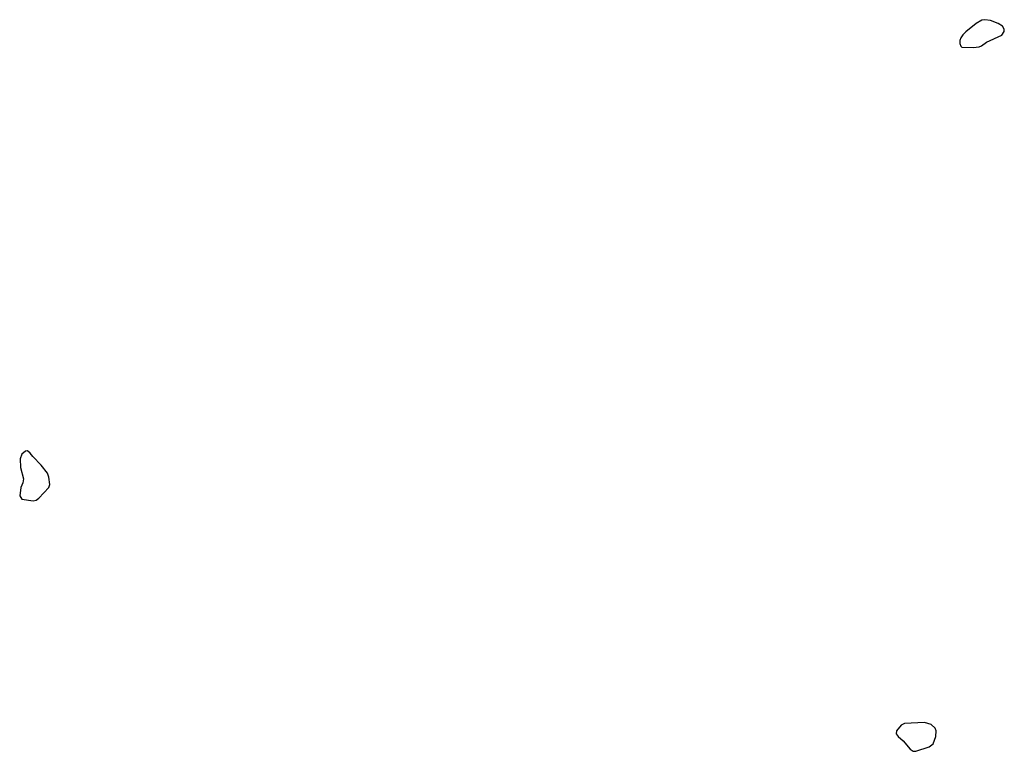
# Model space of a CAD drawing. Header units: inches. Extents: x 2106670 to 2322961, y 36024 to 224899.
# Tile 70 of 256: x 2167836 to 2174706, y 106687 to 111796. Entities that reach past the tile are written whole.
import ezdxf

# ---------------------------------------------------------------- set-up
doc = ezdxf.new("R2010")
doc.units = ezdxf.units.IN
doc.header["$MEASUREMENT"] = 0
for name, color, linetype in [('C1160', 7, 'Continuous'), ('C1170', 7, 'Continuous'), ('C1171', 7, 'Continuous')]:
    doc.layers.add(name, color=color, linetype=linetype)

msp = doc.modelspace()

# ---------------------------------------------------------------- linework, layer by layer
at = {"layer": 'C1160', "color": 5, "elevation": 60}
msp.add_lwpolyline([(2167890, 108785.2), (2167876, 108784), (2167850, 108762), (2167839.1, 108730), (2167841.3, 108670), (2167863.6, 108590), (2167857.8, 108562.2), (2167843, 108530), (2167836, 108470), (2167850, 108446.8), (2167930, 108437.3), (2167950, 108442), (2167970, 108454.8), (2168039.5, 108530), (2168045.6, 108550), (2168040.5, 108600.5), (2168029.7, 108629.6), (2167986.2, 108686.2), (2167926.6, 108746.6), (2167910, 108769.2)], close=True, dxfattribs=at)
at = {"layer": 'C1170', "color": 5, "elevation": 60}
msp.add_lwpolyline([(2174150, 106889.5), (2174010, 106882.7), (2173986.8, 106870), (2173954.8, 106830), (2173951, 106810), (2173966.8, 106790), (2173999.9, 106759.9), (2174050, 106702.8), (2174070, 106687.7), (2174090, 106687.3), (2174182, 106718), (2174210, 106738.8), (2174227.8, 106790), (2174231.6, 106830), (2174224.5, 106850), (2174195.1, 106875.1)], close=True, dxfattribs=at)
at = {"layer": 'C1171', "color": 5, "elevation": 60}
msp.add_lwpolyline([(2174570, 111795.6), (2174550, 111791.6), (2174510, 111768), (2174438.9, 111710), (2174416, 111690), (2174402.7, 111670), (2174396, 111650), (2174395.8, 111630), (2174402, 111610), (2174410, 111603), (2174490, 111600.4), (2174530, 111605.5), (2174547.2, 111612.8), (2174581.3, 111638.7), (2174690, 111687.7), (2174706, 111714), (2174706.3, 111730), (2174694.7, 111750), (2174664.5, 111770), (2174610, 111789.7)], close=True, dxfattribs=at)

doc.saveas('drawing.dxf')
